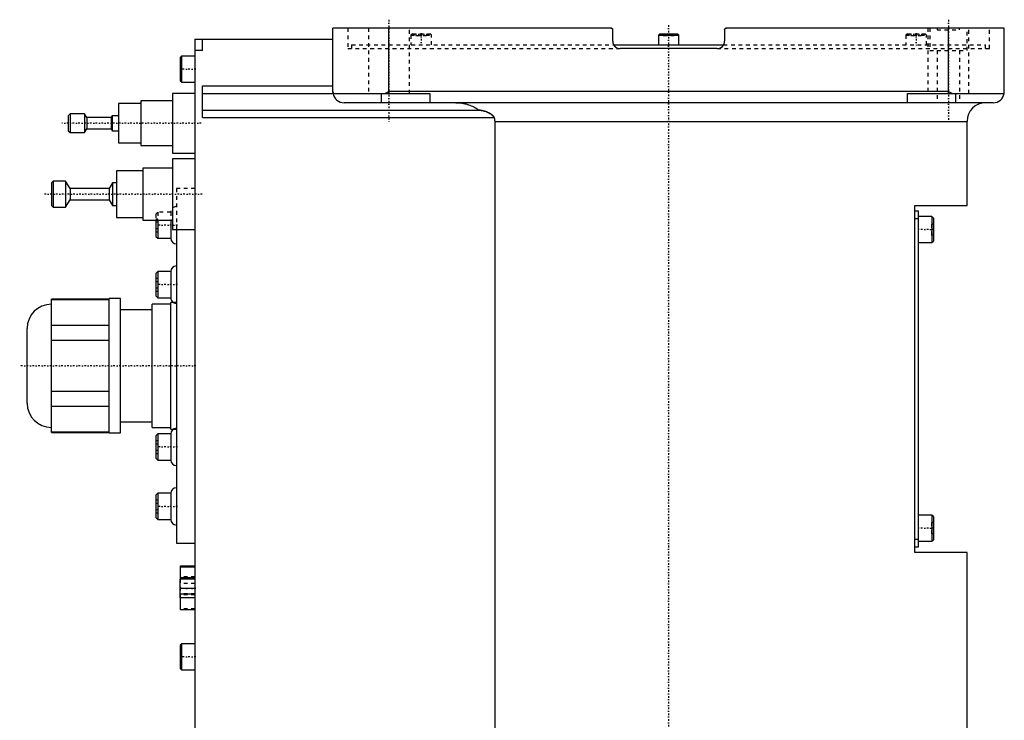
# Model space of a CAD drawing. Extents: x -174 to 602, y -146 to 645.
# Tile 2 of 6: x -174 to 90, y 131 to 319. Entities that reach past the tile are written whole.
import ezdxf

# ---------------------------------------------------------------- set-up
doc = ezdxf.new("R2010")
doc.units = 0
doc.linetypes.add('CENTER', pattern=[1.5, 0.45, -0.5, 0.05, -0.5])
doc.linetypes.add('DASHED', pattern=[2, 1, -1])
for name, color, linetype in [('AM_0', 7, 'CONTINUOUS'), ('AM_3', 7, 'DASHED'), ('AM_7', 7, 'CENTER')]:
    doc.layers.add(name, color=color, linetype=linetype)

msp = doc.modelspace()

# ---------------------------------------------------------------- linework, layer by layer
at = {"layer": 'AM_0', "color": 7, "linetype": 'CONTINUOUS'}
for p, q in [((-90, 299.5), (-90, 316.5)), ((-15.5, 316.5), (-90, 316.5)), ((-75, 299.5), (-75, 316.5)), ((-15, 313), (-15, 316)), ((-2.35, 315), (-2.75, 314.6)), ((-2.75, 314.6), (-2.75, 312)), ((-2.75, 314.6), (2.75, 314.6)), ((-2.35, 315), (2.35, 315)), ((2.75, 314.6), (2.35, 315)), ((2.75, 312), (2.75, 314.6)), ((15, 316), (15, 313)), ((90, 316.5), (15.5, 316.5)), ((75, 299.5), (75, 316.5)), ((90, 299.5), (90, 316.5)), ((-127, 313.5), (-90, 313.5)), ((-127, 313.5), (-127, 34.5)), ((-125, 310.5), (-125, 313.5)), ((-14.73, 312), (14.73, 312)), ((-130.6, 309), (-131, 308.6)), ((-127, 309), (-130.6, 309)), ((-130.6, 309), (-130.6, 302)), ((-125, 310.5), (-127, 310.5)), ((13, 311), (-13, 311)), ((-131, 308.6), (-131, 302.4)), ((-131, 302.4), (-130.6, 302)), ((-130.6, 302), (-127, 302)), ((-125, 301), (-90, 301)), ((-125, 292.5), (-125, 301)), ((-127, 299), (-133, 299)), ((-133, 299), (-133, 283)), ((-125, 299), (-64, 299)), ((-77, 296.5), (-77, 299)), ((-76.12, 299), (-75, 299.5)), ((75, 299.5), (-75, 299.5)), ((-64, 299), (-64, 296.5)), ((64, 299), (89.96, 299)), ((64, 296.5), (64, 299)), ((75, 299.5), (76.12, 299)), ((77, 296.5), (77, 299)), ((-141.5, 296.25), (-147.5, 296.25)), ((-147.5, 296.25), (-147.5, 285.75)), ((-133, 297), (-141.5, 297)), ((-141.5, 297), (-141.5, 285)), ((87, 296.5), (-87, 296.5)), ((-160.5, 293.5), (-161, 293)), ((-156.6, 293.5), (-160.5, 293.5)), ((-160.5, 293.5), (-160.5, 288.5)), ((-156, 292.5), (-156.6, 293.5)), ((-156.6, 293.5), (-156.6, 288.5)), ((-125, 294.5), (-50.91, 294.5)), ((-161, 293), (-161, 289)), ((-149.5, 292.5), (-156, 292.5)), ((-156, 292.5), (-156, 289.5)), ((-149.2, 293), (-149.5, 292.5)), ((-149.5, 292.5), (-149.5, 289.5)), ((-147.5, 293), (-149.2, 293)), ((-149.2, 293), (-149.2, 289)), ((-125, 292.5), (-46.81, 292.5)), ((-46.64, 291.5), (80, 291.5)), ((-46.64, 291.5), (-46.64, 37.5)), ((80, 269), (80, 291.5)), ((-161, 289), (-160.5, 288.5)), ((-160.5, 288.5), (-156.6, 288.5)), ((-156.6, 288.5), (-156, 289.5)), ((-156, 289.5), (-149.5, 289.5)), ((-149.5, 289.5), (-149.2, 289)), ((-149.2, 289), (-147.5, 289)), ((-147.5, 285.75), (-141.5, 285.75)), ((-141.5, 285), (-133, 285)), ((-133, 283), (-127, 283)), ((-127, 281.5), (-133, 281.5)), ((-133, 281.5), (-133, 262.5)), ((-141, 278.25), (-148, 278.25)), ((-148, 278.25), (-148, 265.75)), ((-133, 279), (-141, 279)), ((-141, 279), (-141, 265)), ((-165, 275.5), (-165.5, 275)), ((-165.5, 275), (-165.5, 269)), ((-161.7, 275.5), (-165, 275.5)), ((-165, 275.5), (-165, 268.5)), ((-160.5, 273.5), (-161.7, 275.5)), ((-161.7, 275.5), (-161.7, 268.5)), ((-149.1, 275), (-150, 273.5)), ((-148, 275), (-149.1, 275)), ((-149.1, 275), (-149.1, 269)), ((-150, 273.5), (-160.5, 273.5)), ((-160.5, 273.5), (-160.5, 270.5)), ((-150, 273.5), (-150, 270.5)), ((-161.7, 268.5), (-160.5, 270.5)), ((-160.5, 270.5), (-150, 270.5)), ((-150, 270.5), (-149.1, 269)), ((-165.5, 269), (-165, 268.5)), ((-165, 268.5), (-161.7, 268.5)), ((-149.1, 269), (-148, 269)), ((66, 176), (66, 269)), ((66, 269), (80, 269)), ((66, 267.5), (67, 267.5)), ((67, 177.5), (67, 267.5)), ((-148, 265.75), (-141, 265.75)), ((-141, 265), (-133, 265)), ((-137.5, 265), (-137.5, 260.67)), ((-137, 265), (-137, 260.17)), ((-133.5, 265), (-133.5, 260.17)), ((66, 265.5), (67, 265.5)), ((70.6, 266), (67, 266)), ((71, 265.6), (70.6, 266)), ((70.6, 266), (70.6, 259)), ((71, 265.6), (71, 259.4)), ((-133, 262.5), (-127, 262.5)), ((-132, 262.51), (-132, 178.5)), ((-137.5, 260.67), (-137, 260.17)), ((-137, 260.17), (-133.5, 260.17)), ((67, 259), (70.6, 259)), ((70.6, 259), (71, 259.4)), ((-137, 251.25), (-137.5, 250.75)), ((-133.5, 251.25), (-137, 251.25)), ((-137, 251.25), (-137, 244.25)), ((-133.5, 251.25), (-133.5, 244.25)), ((-137.5, 250.75), (-137.5, 244.75)), ((-150, 243.89), (-165.47, 243.89)), ((-165.47, 208.11), (-165.47, 243.89)), ((-165.47, 243.74), (-150, 243.74)), ((-147, 244), (-150, 244)), ((-150, 208), (-150, 244)), ((-147, 208), (-147, 244)), ((-137.5, 244.75), (-137, 244.25)), ((-137, 244.25), (-133.5, 244.25)), ((-132, 243), (-133.5, 243)), ((-133.5, 209), (-133.5, 243)), ((-165.47, 242.5), (-165.51, 242.5)), ((-165.51, 209.5), (-165.51, 242.5)), ((-138.5, 241), (-147, 241)), ((-133.5, 242.5), (-138.5, 242.5)), ((-138.5, 209.5), (-138.5, 242.5)), ((-172, 215.99), (-172, 236.01)), ((-150, 236.84), (-165.47, 236.84)), ((-165.47, 232.9), (-150, 232.9)), ((-150, 219.1), (-165.47, 219.1)), ((-165.47, 215.16), (-150, 215.16)), ((-165.51, 209.5), (-165.47, 209.5)), ((-147, 211), (-138.5, 211)), ((-138.5, 209.5), (-133.5, 209.5)), ((-133.5, 209), (-132.83, 209)), ((-150, 208.26), (-165.47, 208.26)), ((-165.47, 208.11), (-150, 208.11)), ((-150, 208), (-147, 208)), ((-137, 207.75), (-137.5, 207.25)), ((-137.5, 207.25), (-137.5, 201.25)), ((-133.5, 207.75), (-137, 207.75)), ((-137, 207.75), (-137, 200.75)), ((-133.5, 207.75), (-133.5, 200.75)), ((-137.5, 201.25), (-137, 200.75)), ((-137, 200.75), (-133.5, 200.75)), ((-137, 191.83), (-137.5, 191.33)), ((-137.5, 191.33), (-137.5, 185.33)), ((-133.5, 191.83), (-137, 191.83)), ((-137, 191.83), (-137, 184.83)), ((-133.5, 191.83), (-133.5, 184.83)), ((-137.5, 185.33), (-137, 184.83)), ((-137, 184.83), (-133.5, 184.83)), ((70.6, 186), (67, 186)), ((71, 185.6), (70.6, 186)), ((70.6, 186), (70.6, 179)), ((71, 185.6), (71, 179.4)), ((-132, 178.5), (-127, 178.5)), ((66, 179.5), (67, 179.5)), ((66, 177.5), (67, 177.5)), ((67, 179), (70.6, 179)), ((70.6, 179), (71, 179.4)), ((80, 176), (66, 176)), ((80, 30), (80, 176)), ((-131, 172.3), (-131, 168.8)), ((-127, 172.3), (-131, 172.3)), ((-127, 172), (-131, 172)), ((-127, 169.18), (-131, 169.18)), ((-131.1, 168.8), (-131.1, 163.8)), ((-127, 168.8), (-131.1, 168.8)), ((-127, 166.3), (-131.1, 166.3)), ((-127, 163.8), (-131.1, 163.8)), ((-131, 163.8), (-131, 160.6)), ((-127, 160.6), (-131, 160.6)), ((-130.6, 151.5), (-131, 151.1)), ((-131, 151.1), (-131, 144.9)), ((-127, 151.5), (-130.6, 151.5)), ((-130.6, 151.5), (-130.6, 144.5)), ((-131, 144.9), (-130.6, 144.5)), ((-130.6, 144.5), (-127, 144.5))]:
    msp.add_line(p, q, dxfattribs=at)
for points in [[(-15.5, 316.5, 0), (-15.5, 316.5, 0), (-15.49, 316.5, 0), (-15.49, 316.5, 0), (-15.48, 316.5, 0), (-15.48, 316.5, 0), (-15.47, 316.5, 0), (-15.47, 316.5, 0), (-15.46, 316.5, 0), (-15.46, 316.5, 0), (-15.45, 316.5, 0), (-15.45, 316.5, 0), (-15.44, 316.5, 0), (-15.44, 316.5, 0), (-15.43, 316.5, 0), (-15.43, 316.49, 0), (-15.42, 316.49, 0), (-15.41, 316.49, 0), (-15.41, 316.49, 0), (-15.41, 316.49, 0), (-15.4, 316.49, 0), (-15.4, 316.49, 0), (-15.39, 316.49, 0), (-15.39, 316.49, 0), (-15.38, 316.49, 0), (-15.38, 316.48, 0), (-15.37, 316.48, 0), (-15.37, 316.48, 0), (-15.37, 316.48, 0), (-15.36, 316.48, 0), (-15.35, 316.48, 0), (-15.35, 316.48, 0), (-15.34, 316.47, 0), (-15.34, 316.47, 0), (-15.34, 316.47, 0), (-15.33, 316.47, 0), (-15.32, 316.47, 0), (-15.32, 316.47, 0), (-15.31, 316.46, 0), (-15.31, 316.46, 0), (-15.3, 316.46, 0), (-15.3, 316.46, 0), (-15.3, 316.46, 0), (-15.29, 316.45, 0), (-15.28, 316.45, 0), (-15.28, 316.45, 0), (-15.27, 316.45, 0), (-15.27, 316.44, 0), (-15.27, 316.44, 0), (-15.26, 316.44, 0), (-15.26, 316.44, 0), (-15.25, 316.43, 0), (-15.25, 316.43, 0), (-15.24, 316.43, 0), (-15.24, 316.43, 0), (-15.24, 316.42, 0), (-15.23, 316.42, 0), (-15.23, 316.42, 0), (-15.22, 316.41, 0), (-15.21, 316.41, 0), (-15.21, 316.41, 0), (-15.21, 316.41, 0), (-15.2, 316.4, 0), (-15.2, 316.4, 0), (-15.2, 316.4, 0), (-15.19, 316.39, 0), (-15.19, 316.39, 0), (-15.19, 316.39, 0), (-15.18, 316.38, 0), (-15.18, 316.38, 0), (-15.18, 316.38, 0), (-15.17, 316.38, 0), (-15.17, 316.37, 0), (-15.16, 316.37, 0), (-15.16, 316.37, 0), (-15.15, 316.36, 0), (-15.15, 316.36, 0), (-15.15, 316.36, 0), (-15.15, 316.35, 0), (-15.14, 316.35, 0), (-15.14, 316.34, 0), (-15.13, 316.34, 0), (-15.13, 316.34, 0), (-15.13, 316.33, 0), (-15.13, 316.33, 0), (-15.12, 316.33, 0), (-15.12, 316.32, 0), (-15.11, 316.32, 0), (-15.11, 316.31, 0), (-15.11, 316.31, 0), (-15.1, 316.31, 0), (-15.1, 316.3, 0), (-15.1, 316.3, 0), (-15.09, 316.29, 0), (-15.09, 316.29, 0), (-15.09, 316.28, 0), (-15.08, 316.28, 0), (-15.08, 316.28, 0), (-15.08, 316.27, 0), (-15.08, 316.27, 0), (-15.07, 316.26, 0), (-15.07, 316.26, 0), (-15.07, 316.25, 0), (-15.06, 316.25, 0), (-15.06, 316.24, 0), (-15.06, 316.24, 0), (-15.06, 316.24, 0), (-15.06, 316.23, 0), (-15.05, 316.23, 0), (-15.05, 316.22, 0), (-15.05, 316.22, 0), (-15.05, 316.21, 0), (-15.05, 316.21, 0), (-15.04, 316.21, 0), (-15.04, 316.2, 0), (-15.04, 316.2, 0), (-15.04, 316.19, 0), (-15.04, 316.18, 0), (-15.03, 316.18, 0), (-15.03, 316.18, 0), (-15.03, 316.17, 0), (-15.03, 316.17, 0), (-15.03, 316.16, 0), (-15.02, 316.15, 0), (-15.02, 316.15, 0), (-15.02, 316.14, 0), (-15.02, 316.14, 0), (-15.02, 316.14, 0), (-15.02, 316.13, 0), (-15.02, 316.12, 0), (-15.01, 316.12, 0)], [(-15.01, 316.07, 0), (-15, 316.06, 0), (-15, 316.04, 0), (-15, 316.01, 0), (-15, 316, 0)], [(15, 316, 0), (15, 316, 0), (15, 316.01, 0), (15, 316.02, 0), (15, 316.02, 0), (15, 316.02, 0), (15, 316.03, 0), (15, 316.03, 0), (15, 316.04, 0), (15, 316.05, 0), (15, 316.05, 0), (15, 316.06, 0), (15, 316.06, 0), (15, 316.07, 0), (15.01, 316.07, 0), (15.01, 316.08, 0), (15.01, 316.08, 0), (15.01, 316.09, 0), (15.01, 316.09, 0), (15.01, 316.1, 0), (15.01, 316.1, 0), (15.01, 316.11, 0), (15.01, 316.11, 0), (15.01, 316.12, 0), (15.02, 316.12, 0), (15.02, 316.13, 0), (15.02, 316.13, 0), (15.02, 316.14, 0), (15.02, 316.14, 0), (15.02, 316.15, 0), (15.02, 316.15, 0), (15.03, 316.16, 0), (15.03, 316.17, 0), (15.03, 316.17, 0), (15.03, 316.17, 0), (15.03, 316.18, 0), (15.04, 316.18, 0), (15.04, 316.19, 0), (15.04, 316.2, 0), (15.04, 316.2, 0), (15.04, 316.21, 0), (15.05, 316.21, 0), (15.05, 316.21, 0), (15.05, 316.22, 0), (15.05, 316.23, 0), (15.06, 316.23, 0), (15.06, 316.24, 0), (15.06, 316.24, 0), (15.06, 316.24, 0), (15.07, 316.25, 0), (15.07, 316.25, 0), (15.07, 316.26, 0), (15.08, 316.27, 0), (15.08, 316.27, 0), (15.08, 316.27, 0), (15.08, 316.28, 0), (15.09, 316.28, 0), (15.09, 316.29, 0), (15.09, 316.29, 0), (15.1, 316.3, 0), (15.1, 316.3, 0), (15.1, 316.3, 0), (15.11, 316.31, 0), (15.11, 316.31, 0), (15.11, 316.32, 0), (15.12, 316.32, 0), (15.12, 316.32, 0), (15.12, 316.33, 0), (15.13, 316.33, 0), (15.13, 316.33, 0), (15.13, 316.34, 0), (15.13, 316.34, 0), (15.14, 316.35, 0), (15.14, 316.35, 0), (15.15, 316.35, 0), (15.15, 316.36, 0), (15.15, 316.36, 0), (15.16, 316.36, 0), (15.16, 316.37, 0), (15.16, 316.37, 0), (15.17, 316.38, 0), (15.17, 316.38, 0), (15.18, 316.38, 0), (15.18, 316.39, 0), (15.18, 316.39, 0), (15.19, 316.39, 0), (15.19, 316.39, 0), (15.2, 316.4, 0), (15.2, 316.4, 0), (15.21, 316.41, 0), (15.21, 316.41, 0), (15.21, 316.41, 0), (15.22, 316.41, 0), (15.22, 316.42, 0), (15.23, 316.42, 0), (15.24, 316.42, 0), (15.24, 316.43, 0), (15.24, 316.43, 0), (15.25, 316.43, 0), (15.25, 316.43, 0), (15.26, 316.44, 0), (15.26, 316.44, 0), (15.27, 316.44, 0), (15.27, 316.45, 0), (15.28, 316.45, 0), (15.28, 316.45, 0), (15.29, 316.45, 0), (15.29, 316.45, 0), (15.29, 316.46, 0), (15.3, 316.46, 0), (15.3, 316.46, 0), (15.31, 316.46, 0), (15.31, 316.46, 0), (15.32, 316.46, 0), (15.32, 316.47, 0), (15.33, 316.47, 0), (15.33, 316.47, 0), (15.34, 316.47, 0), (15.35, 316.48, 0), (15.35, 316.48, 0), (15.35, 316.48, 0), (15.36, 316.48, 0), (15.36, 316.48, 0), (15.37, 316.48, 0), (15.38, 316.48, 0), (15.38, 316.49, 0), (15.39, 316.49, 0), (15.39, 316.49, 0), (15.4, 316.49, 0), (15.4, 316.49, 0), (15.4, 316.49, 0)], [(-90, 299.5, 0), (-90, 299.42, 0), (-89.99, 299.25, 0), (-89.97, 299.08, 0), (-89.96, 299, 0)], [(89.96, 299, 0), (89.97, 299.08, 0), (89.99, 299.25, 0), (90, 299.42, 0), (90, 299.5, 0)], [(-57.06, 296.5, 0), (-56.89, 296.5, 0), (-56.53, 296.49, 0), (-56.16, 296.46, 0), (-55.98, 296.45, 0), (-55.79, 296.43, 0), (-55.42, 296.38, 0), (-55.04, 296.32, 0), (-54.68, 296.24, 0), (-54.32, 296.16, 0), (-53.97, 296.06, 0), (-53.8, 296.01, 0), (-53.64, 295.96, 0), (-53.3, 295.84, 0), (-52.96, 295.71, 0), (-52.61, 295.56, 0), (-52.27, 295.39, 0), (-51.94, 295.21, 0), (-51.78, 295.12, 0), (-51.63, 295.02, 0), (-51.33, 294.82, 0), (-51.05, 294.61, 0), (-50.91, 294.5, 0)], [(-50.91, 294.5, 0), (-50.89, 294.5, 0), (-50.85, 294.5, 0), (-50.81, 294.5, 0), (-50.79, 294.5, 0), (-50.77, 294.5, 0), (-50.73, 294.5, 0), (-50.69, 294.49, 0), (-50.54, 294.48, 0), (-50.29, 294.45, 0), (-50.16, 294.43, 0), (-50.03, 294.4, 0), (-49.77, 294.35, 0), (-49.51, 294.28, 0), (-49.24, 294.2, 0), (-48.97, 294.11, 0), (-48.71, 294.01, 0), (-48.58, 293.96, 0), (-48.45, 293.9, 0), (-48.2, 293.78, 0), (-47.97, 293.65, 0), (-47.74, 293.52, 0), (-47.62, 293.43, 0), (-47.58, 293.41, 0), (-47.55, 293.38, 0), (-47.53, 293.37, 0), (-47.51, 293.36, 0), (-47.48, 293.33, 0), (-47.45, 293.31, 0), (-47.42, 293.28, 0), (-47.38, 293.26, 0), (-47.35, 293.23, 0), (-47.34, 293.21, 0), (-47.32, 293.2, 0), (-47.29, 293.17, 0), (-47.26, 293.14, 0), (-47.24, 293.13, 0), (-47.23, 293.11, 0), (-47.2, 293.08, 0), (-47.17, 293.05, 0), (-47.15, 293.04, 0), (-47.14, 293.02, 0), (-47.11, 292.99, 0), (-47.08, 292.96, 0), (-47.05, 292.92, 0), (-47.03, 292.89, 0), (-47, 292.86, 0), (-46.99, 292.84, 0), (-46.98, 292.82, 0), (-46.95, 292.79, 0), (-46.93, 292.75, 0), (-46.91, 292.71, 0), (-46.89, 292.68, 0), (-46.87, 292.64, 0), (-46.86, 292.62, 0), (-46.85, 292.6, 0), (-46.83, 292.56, 0), (-46.82, 292.52, 0), (-46.81, 292.5, 0)], [(-46.81, 292.5, 0), (-46.8, 292.47, 0), (-46.78, 292.42, 0), (-46.77, 292.36, 0), (-46.76, 292.33, 0), (-46.75, 292.31, 0), (-46.73, 292.25, 0), (-46.72, 292.19, 0), (-46.71, 292.14, 0), (-46.7, 292.08, 0), (-46.68, 292.03, 0), (-46.68, 292, 0), (-46.67, 291.97, 0), (-46.67, 291.91, 0), (-46.66, 291.86, 0), (-46.65, 291.8, 0), (-46.65, 291.75, 0), (-46.64, 291.69, 0), (-46.64, 291.66, 0), (-46.64, 291.64, 0), (-46.64, 291.58, 0), (-46.64, 291.53, 0), (-46.64, 291.5, 0)]]:
    msp.add_polyline3d(points, dxfattribs=at)
for centre, radius, start, end in [((-15.5, 316), 0.5, 0, 90), ((15.5, 316), 0.5, 90, 180), ((-13, 313), 2, 180, 270), ((13, 313), 2, 270, 0), ((-87, 299.5), 3, 189.5941, 270), ((87, 299.5), 3, 270, 350.4059), ((85, 291.5), 5, 90, 180), ((-132, 260.17), 1.5, 180, 270), ((-132, 251.25), 1.5, 90, 180), ((-132, 244.25), 1.5, 180, 236.4427), ((-165.51, 236.01), 6.49, 90, 180), ((-165.51, 215.99), 6.49, 180, 270), ((-132, 207.75), 1.5, 90, 180), ((-132, 200.75), 1.5, 180, 270), ((-132, 191.83), 1.5, 90, 180), ((-132, 184.83), 1.5, 180, 270)]:
    msp.add_arc(centre, radius, start, end, dxfattribs=at)
at = {"layer": 'AM_3', "color": 6, "linetype": 'DASHED'}
for p, q in [((-86, 316.5), (-86, 311)), ((-80.5, 316.5), (-80.5, 299)), ((-69.5, 299), (-69.5, 316.5)), ((-68.7, 315), (-69.1, 314.6)), ((-69.1, 314.6), (-69.1, 312)), ((-69.1, 314.6), (-63.6, 314.6)), ((-68.7, 315), (-64, 315)), ((-67.79, 315), (-67.79, 314.5)), ((-67.79, 314.5), (-64.91, 314.5)), ((-67.07, 315), (-67.07, 314.5)), ((-65.63, 315), (-65.63, 314.5)), ((-64.91, 315), (-64.91, 314.5)), ((-63.6, 314.6), (-64, 315)), ((-63.6, 312), (-63.6, 314.6)), ((-1.44, 315), (-1.44, 314.5)), ((-1.44, 314.5), (1.44, 314.5)), ((-0.72, 315), (-0.72, 314.5)), ((0.72, 315), (0.72, 314.5)), ((1.44, 315), (1.44, 314.5)), ((64, 315), (63.6, 314.6)), ((63.6, 314.6), (63.6, 312)), ((63.6, 314.6), (69.1, 314.6)), ((64, 315), (68.7, 315)), ((64.91, 315), (64.91, 314.5)), ((64.91, 314.5), (67.79, 314.5)), ((65.63, 315), (65.63, 314.5)), ((67.07, 315), (67.07, 314.5)), ((67.79, 315), (67.79, 314.5)), ((69.1, 314.6), (68.7, 315)), ((69.1, 312), (69.1, 314.6)), ((69.5, 316.5), (69.5, 299)), ((70, 316.5), (70, 310.5)), ((72, 316.5), (72, 316)), ((72, 316), (78, 316)), ((78, 316), (78, 316.5)), ((80, 310.5), (80, 316.5)), ((80.5, 299), (80.5, 316.5)), ((86, 311), (86, 316.5)), ((-85, 312), (-85, 311)), ((-85, 312), (-14.73, 312)), ((14.73, 312), (85, 312)), ((85, 311), (85, 312)), ((-86, 311), (-13, 311)), ((13, 311), (86, 311)), ((70, 310.5), (80, 310.5)), ((72, 310.5), (72, 296.5)), ((78, 310.5), (78, 296.5)), ((-131, 307), (-130.5, 307)), ((-130.5, 304), (-130.5, 307)), ((-131, 305.5), (-130.5, 305.5)), ((-131, 304), (-130.5, 304)), ((-80.5, 299), (-69.5, 299)), ((-127, 273.5), (-132, 273.5)), ((-132, 273.5), (-132, 262.51)), ((-137, 267.17), (-137.5, 266.67)), ((-137.5, 266.67), (-137.5, 265)), ((-133.5, 267.17), (-137, 267.17)), ((-137, 267.17), (-137, 265)), ((-133.5, 267.17), (-133.5, 265)), ((-133, 268.29), (-133, 262.5)), ((-137.5, 265.4), (-137, 265.4)), ((-137.5, 264.54), (-137, 264.54)), ((70.5, 264), (70.5, 261)), ((71, 264), (70.5, 264)), ((-137.5, 262.81), (-137, 262.81)), ((-137.5, 261.94), (-137, 261.94)), ((71, 262.5), (70.5, 262.5)), ((71, 261), (70.5, 261)), ((-137.5, 249.48), (-137, 249.48)), ((-137.5, 248.62), (-137, 248.62)), ((-137.5, 246.88), (-137, 246.88)), ((-137.5, 246.02), (-137, 246.02)), ((-132.83, 209), (-132, 209)), ((-137.5, 205.98), (-137, 205.98)), ((-137.5, 205.12), (-137, 205.12)), ((-137.5, 203.38), (-137, 203.38)), ((-137.5, 202.52), (-137, 202.52)), ((-137.5, 190.06), (-137, 190.06)), ((-137.5, 189.19), (-137, 189.19)), ((-137.5, 187.46), (-137, 187.46)), ((-137.5, 186.6), (-137, 186.6)), ((70.5, 184), (70.5, 181)), ((71, 184), (70.5, 184)), ((71, 182.5), (70.5, 182.5)), ((71, 181), (70.5, 181)), ((-127, 169.48), (-131, 169.48)), ((-127, 167.7), (-131.1, 167.7)), ((-131, 168.8), (-131, 163.8)), ((-131.1, 164.9), (-127, 164.9)), ((-127, 164.88), (-131, 164.88)), ((-127, 164.58), (-131, 164.58)), ((-127, 160.9), (-131, 160.9)), ((-131, 149.5), (-130.5, 149.5)), ((-131, 148), (-130.5, 148)), ((-130.5, 146.5), (-130.5, 149.5)), ((-131, 146.5), (-130.5, 146.5))]:
    msp.add_line(p, q, dxfattribs=at)
for points in [[(-15.01, 316.12, 0), (-15.01, 316.11, 0), (-15.01, 316.1, 0), (-15.01, 316.08, 0), (-15.01, 316.07, 0)], [(15.4, 316.49, 0), (15.42, 316.49, 0), (15.45, 316.5, 0), (15.48, 316.5, 0), (15.5, 316.5, 0)], [(-15, 313, 0), (-15, 312.99, 0), (-15, 312.96, 0), (-15, 312.93, 0), (-15, 312.92, 0), (-15, 312.9, 0), (-15, 312.87, 0), (-14.99, 312.84, 0), (-14.99, 312.82, 0), (-14.99, 312.79, 0), (-14.99, 312.76, 0), (-14.98, 312.74, 0), (-14.98, 312.73, 0), (-14.98, 312.7, 0), (-14.97, 312.67, 0), (-14.97, 312.64, 0), (-14.96, 312.61, 0), (-14.96, 312.58, 0), (-14.95, 312.57, 0), (-14.95, 312.56, 0), (-14.94, 312.53, 0), (-14.94, 312.5, 0), (-14.93, 312.48, 0), (-14.93, 312.47, 0), (-14.92, 312.44, 0), (-14.91, 312.41, 0), (-14.91, 312.4, 0), (-14.9, 312.38, 0), (-14.89, 312.36, 0), (-14.88, 312.33, 0), (-14.87, 312.3, 0), (-14.86, 312.27, 0), (-14.85, 312.24, 0), (-14.85, 312.23, 0), (-14.84, 312.22, 0), (-14.83, 312.19, 0), (-14.82, 312.16, 0), (-14.8, 312.14, 0), (-14.79, 312.11, 0), (-14.78, 312.08, 0), (-14.77, 312.07, 0), (-14.76, 312.06, 0), (-14.75, 312.03, 0), (-14.73, 312, 0), (-14.72, 311.98, 0), (-14.7, 311.95, 0), (-14.69, 311.93, 0), (-14.68, 311.92, 0), (-14.67, 311.9, 0), (-14.66, 311.88, 0), (-14.64, 311.86, 0), (-14.62, 311.83, 0), (-14.61, 311.81, 0), (-14.59, 311.78, 0), (-14.58, 311.77, 0), (-14.57, 311.76, 0), (-14.55, 311.74, 0), (-14.53, 311.72, 0), (-14.52, 311.7, 0), (-14.5, 311.67, 0), (-14.48, 311.65, 0), (-14.47, 311.64, 0), (-14.46, 311.63, 0), (-14.44, 311.61, 0), (-14.42, 311.59, 0), (-14.41, 311.58, 0), (-14.4, 311.57, 0), (-14.38, 311.55, 0), (-14.36, 311.53, 0), (-14.35, 311.52, 0), (-14.34, 311.51, 0), (-14.32, 311.5, 0), (-14.3, 311.48, 0), (-14.27, 311.46, 0), (-14.25, 311.44, 0), (-14.23, 311.42, 0), (-14.22, 311.41, 0), (-14.21, 311.4, 0), (-14.18, 311.39, 0), (-14.16, 311.37, 0), (-14.14, 311.35, 0), (-14.11, 311.34, 0), (-14.09, 311.32, 0), (-14.07, 311.31, 0), (-14.06, 311.31, 0), (-14.04, 311.29, 0), (-14.01, 311.28, 0), (-13.99, 311.26, 0), (-13.96, 311.25, 0), (-13.94, 311.23, 0), (-13.92, 311.23, 0), (-13.91, 311.22, 0), (-13.88, 311.21, 0), (-13.86, 311.19, 0), (-13.83, 311.18, 0), (-13.8, 311.17, 0), (-13.78, 311.16, 0), (-13.76, 311.15, 0), (-13.75, 311.15, 0), (-13.72, 311.13, 0), (-13.69, 311.12, 0), (-13.67, 311.11, 0), (-13.64, 311.1, 0), (-13.61, 311.1, 0), (-13.6, 311.09, 0), (-13.58, 311.09, 0), (-13.55, 311.08, 0), (-13.52, 311.07, 0), (-13.51, 311.07, 0), (-13.5, 311.06, 0), (-13.47, 311.06, 0), (-13.44, 311.05, 0), (-13.43, 311.05, 0), (-13.41, 311.04, 0), (-13.38, 311.04, 0), (-13.35, 311.03, 0), (-13.33, 311.03, 0), (-13.3, 311.02, 0), (-13.27, 311.02, 0), (-13.25, 311.02, 0), (-13.24, 311.01, 0), (-13.21, 311.01, 0), (-13.18, 311.01, 0), (-13.15, 311.01, 0), (-13.13, 311, 0), (-13.1, 311, 0), (-13.08, 311, 0), (-13.07, 311, 0), (-13.04, 311, 0), (-13.01, 311, 0), (-13, 311, 0)], [(13, 311, 0), (13.07, 311, 0), (13.21, 311.01, 0), (13.29, 311.02, 0), (13.31, 311.02, 0), (13.33, 311.03, 0), (13.35, 311.03, 0), (13.36, 311.03, 0), (13.38, 311.04, 0), (13.4, 311.04, 0), (13.41, 311.04, 0), (13.43, 311.05, 0), (13.45, 311.05, 0), (13.47, 311.06, 0), (13.48, 311.06, 0), (13.5, 311.06, 0), (13.52, 311.07, 0), (13.54, 311.07, 0), (13.56, 311.08, 0), (13.59, 311.09, 0), (13.61, 311.1, 0), (13.62, 311.1, 0), (13.63, 311.1, 0), (13.66, 311.11, 0), (13.68, 311.12, 0), (13.7, 311.13, 0), (13.72, 311.14, 0), (13.75, 311.14, 0), (13.76, 311.15, 0), (13.77, 311.15, 0), (13.79, 311.16, 0), (13.81, 311.17, 0), (13.83, 311.18, 0), (13.86, 311.19, 0), (13.88, 311.2, 0), (13.89, 311.21, 0), (13.9, 311.21, 0), (13.92, 311.22, 0), (13.94, 311.24, 0), (13.96, 311.25, 0), (13.98, 311.26, 0), (14, 311.27, 0), (14.01, 311.28, 0), (14.02, 311.28, 0), (14.04, 311.29, 0), (14.06, 311.31, 0), (14.08, 311.32, 0), (14.1, 311.33, 0), (14.12, 311.35, 0), (14.13, 311.35, 0), (14.14, 311.36, 0), (14.16, 311.37, 0), (14.18, 311.39, 0), (14.19, 311.39, 0), (14.25, 311.44, 0), (14.35, 311.53, 0), (14.45, 311.62, 0), (14.51, 311.68, 0), (14.52, 311.7, 0), (14.54, 311.72, 0), (14.54, 311.73, 0), (14.55, 311.74, 0), (14.56, 311.75, 0), (14.58, 311.77, 0), (14.59, 311.79, 0), (14.61, 311.81, 0), (14.62, 311.83, 0), (14.63, 311.84, 0), (14.64, 311.85, 0), (14.65, 311.87, 0), (14.66, 311.89, 0), (14.68, 311.91, 0), (14.69, 311.93, 0), (14.7, 311.95, 0), (14.71, 311.96, 0), (14.71, 311.97, 0), (14.73, 311.99, 0), (14.74, 312.01, 0), (14.74, 312.02, 0), (14.75, 312.03, 0), (14.76, 312.05, 0), (14.77, 312.07, 0), (14.78, 312.08, 0), (14.78, 312.09, 0), (14.79, 312.12, 0), (14.8, 312.14, 0), (14.82, 312.16, 0), (14.83, 312.18, 0), (14.83, 312.2, 0), (14.84, 312.22, 0), (14.84, 312.23, 0), (14.85, 312.25, 0), (14.86, 312.27, 0), (14.87, 312.29, 0), (14.88, 312.32, 0), (14.89, 312.34, 0), (14.89, 312.35, 0), (14.9, 312.36, 0), (14.9, 312.38, 0), (14.91, 312.41, 0), (14.91, 312.42, 0)], [(14.91, 312.42, 0), (14.92, 312.44, 0), (14.93, 312.47, 0), (14.94, 312.5, 0), (14.94, 312.52, 0), (14.94, 312.53, 0), (14.95, 312.56, 0), (14.96, 312.6, 0), (14.97, 312.63, 0), (14.97, 312.66, 0), (14.98, 312.69, 0), (14.98, 312.71, 0), (14.98, 312.73, 0), (14.99, 312.76, 0), (14.99, 312.79, 0), (14.99, 312.82, 0), (14.99, 312.86, 0), (15, 312.89, 0), (15, 312.9, 0), (15, 312.92, 0), (15, 312.95, 0), (15, 312.98, 0), (15, 313, 0)], [(-89.96, 299, 0), (-89.96, 299, 0), (-89.96, 299, 0), (-89.96, 299.01, 0), (-89.96, 299.01, 0), (-89.96, 299.02, 0), (-89.96, 299.03, 0), (-89.97, 299.05, 0), (-89.97, 299.07, 0), (-89.97, 299.09, 0), (-89.98, 299.12, 0), (-89.98, 299.13, 0), (-89.98, 299.15, 0), (-89.98, 299.18, 0), (-89.99, 299.21, 0), (-89.99, 299.25, 0), (-89.99, 299.29, 0), (-90, 299.33, 0), (-90, 299.35, 0), (-90, 299.38, 0), (-90, 299.42, 0), (-90, 299.47, 0), (-90, 299.5, 0)], [(-46.81, 292.5, 0), (-46.82, 292.52, 0), (-46.83, 292.56, 0), (-46.85, 292.6, 0), (-46.86, 292.62, 0), (-46.87, 292.64, 0), (-46.89, 292.68, 0), (-46.91, 292.72, 0), (-46.93, 292.76, 0), (-46.96, 292.79, 0), (-46.98, 292.83, 0), (-47, 292.85, 0), (-47.01, 292.86, 0), (-47.03, 292.9, 0), (-47.06, 292.93, 0), (-47.09, 292.97, 0), (-47.12, 293, 0), (-47.15, 293.03, 0), (-47.16, 293.05, 0), (-47.18, 293.06, 0), (-47.21, 293.09, 0), (-47.24, 293.12, 0), (-47.25, 293.14, 0), (-47.27, 293.15, 0), (-47.3, 293.18, 0), (-47.34, 293.21, 0), (-47.35, 293.23, 0), (-47.37, 293.24, 0), (-47.4, 293.27, 0), (-47.44, 293.3, 0), (-47.47, 293.32, 0), (-47.5, 293.35, 0), (-47.54, 293.38, 0), (-47.56, 293.39, 0), (-47.57, 293.4, 0), (-47.61, 293.43, 0), (-47.64, 293.45, 0), (-47.77, 293.53, 0), (-47.99, 293.67, 0), (-48.23, 293.79, 0), (-48.47, 293.91, 0), (-48.6, 293.97, 0), (-48.73, 294.02, 0), (-48.99, 294.12, 0), (-49.25, 294.2, 0), (-49.51, 294.28, 0), (-49.77, 294.35, 0), (-50.04, 294.4, 0), (-50.17, 294.43, 0), (-50.29, 294.45, 0), (-50.55, 294.48, 0), (-50.69, 294.49, 0), (-50.73, 294.5, 0), (-50.77, 294.5, 0), (-50.79, 294.5, 0), (-50.81, 294.5, 0), (-50.85, 294.5, 0), (-50.89, 294.5, 0), (-50.91, 294.5, 0)]]:
    msp.add_polyline3d(points, dxfattribs=at)
for centre, start, end in [((-132, 267.17), 90, 180), ((-132, 244.25), 236.4427, 270)]:
    msp.add_arc(centre, 1.5, start, end, dxfattribs=at)
at = {"layer": 'AM_7', "color": 4, "linetype": 'CENTER'}
for p, q in [((-75, 318.75), (-75, 291.25)), ((0, 317.3), (0, -16.93)), ((75, 318.75), (75, 291.25)), ((-66.35, 315.15), (-66.35, 311.85)), ((66.35, 315.15), (66.35, 311.85)), ((-126.8, 305.5), (-131.2, 305.5)), ((-125.3, 291), (-162.7, 291)), ((-125.08, 272), (-167.43, 272)), ((-131.72, 263.67), (-137.78, 263.67)), ((71.2, 262.5), (66.8, 262.5)), ((-131.72, 247.75), (-137.78, 247.75)), ((-126.75, 226), (-174, 226)), ((-131.72, 204.25), (-137.78, 204.25)), ((-131.72, 188.33), (-137.78, 188.33)), ((71.2, 182.5), (66.8, 182.5)), ((-126.8, 166.3), (-131.31, 166.3)), ((-126.8, 148), (-131.2, 148))]:
    msp.add_line(p, q, dxfattribs=at)

doc.saveas('drawing.dxf')
